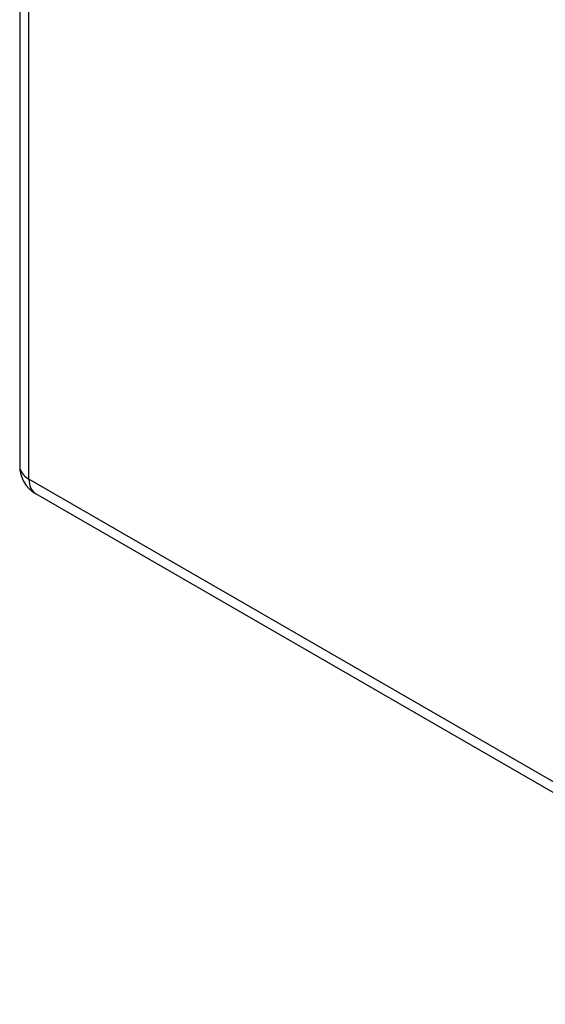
# Model space of a CAD drawing. Header units: inches. Extents: x 1.5 to 31.5, y 2.1 to 17.
# Tile 28 of 34: x 26.6 to 29, y 7.9 to 12.4. Entities that reach past the tile are written whole.
import ezdxf

# ---------------------------------------------------------------- set-up
doc = ezdxf.new("R2010")
doc.units = ezdxf.units.IN
doc.header["$MEASUREMENT"] = 0
doc.layers.add('Visible Edges(ANSI)', color=7, linetype='Continuous', lineweight=25)
doc.layers.add('Visible Tangent Edges(ANSI)', color=7, linetype='Continuous', lineweight=25)

msp = doc.modelspace()

# ---------------------------------------------------------------- linework, layer by layer
at = {"layer": 'Visible Edges(ANSI)'}
for p, q in [((26.5857, 16.6645), (26.5857, 10.3709)), ((26.6587, 10.2445), (30.7514, 7.8816))]:
    msp.add_line(p, q, dxfattribs=at)
msp.add_arc((26.7317, 10.3709), 0.146, 180, 240, dxfattribs=at)
at = {"layer": 'Visible Tangent Edges(ANSI)'}
for p, q in [((26.6284, 10.3113), (26.6284, 16.6049)), ((30.7212, 7.9484), (26.6284, 10.3113))]:
    msp.add_line(p, q, dxfattribs=at)
for major_axis, start_param, end_param in [((-0.146, 0), 0, 0.785398), ((-0.073, -0.1264), 5.497787, 6.283185)]:
    msp.add_ellipse((26.7317, 10.3709), major_axis=major_axis, ratio=0.57735, start_param=start_param, end_param=end_param, dxfattribs=at)

doc.saveas('drawing.dxf')
